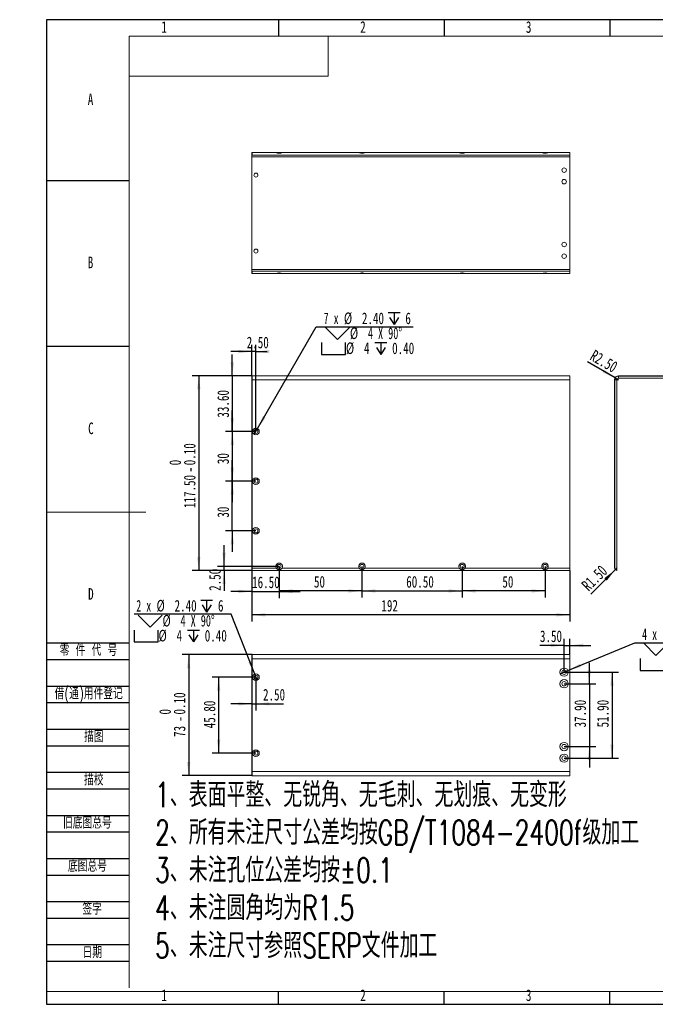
# Model space of a CAD drawing. Header units: millimetres. Extents: x -8 to 916, y -4 to 297.
# Tile 1 of 3: x -8 to 184, y 0 to 297. Entities that reach past the tile are written whole.
import ezdxf

# ---------------------------------------------------------------- set-up
doc = ezdxf.new("R2010")
doc.units = ezdxf.units.MM
doc.linetypes.add('CENTERX2', pattern=[20.32, 12.7, -2.54, 2.54, -2.54])
for name, color, linetype in [('10', 7, 'Continuous'), ('5', 7, 'Continuous'), ('9', 7, 'Continuous')]:
    doc.layers.add(name, color=color, linetype=linetype)
doc.layers.add('中心线层', color=1, linetype='CENTERX2', lineweight=15)
doc.styles.add('SLDTEXTSTYLE0', font='TXT', dxfattribs={"width": 0.7})
doc.styles.add('SLDTEXTSTYLE1', font='TXT', dxfattribs={"width": 0.7, "bigfont": 'bigfont'})
doc.styles.add('SLDTEXTSTYLE2', font='TXT', dxfattribs={"width": 0.614286, "bigfont": 'bigfont'})
doc.styles.add('SLDTEXTSTYLE4', font='TXT', dxfattribs={"width": 0.633333})
doc.styles.add('SLDTEXTSTYLE5', font='TXT', dxfattribs={"width": 0.642857})
doc.dimstyles.new('SLDDIMSTYLE0', dxfattribs={"dimtxt": 3.5, "dimasz": 4.08, "dimexe": 0, "dimexo": 0.0625, "dimgap": 0.875, "dimtad": 2, "dimlfac": 2, "dimrnd": 1e-09, "dimzin": 12, "dimdsep": 46, "dimtxsty": 'SLDTEXTSTYLE0', "dimsah": 1, "dimcen": 0.09, "dimadec": 0, "dimazin": 3, "dimtfac": 1, "dimtofl": 0, "dimtmove": 0, "dimatfit": 3, "dimfxl": 0, "dimfrac": 2, "dimtolj": 1, "dimtzin": 12, "dimarcsym": 0})
doc.dimstyles.new('SLDDIMSTYLE1', dxfattribs={"dimtxt": 3.5, "dimasz": 4.08, "dimexe": 0, "dimexo": 0.0625, "dimgap": 0.875, "dimtad": 2, "dimlfac": 2, "dimrnd": 1e-09, "dimzin": 4, "dimdsep": 46, "dimtxsty": 'SLDTEXTSTYLE0', "dimsah": 1, "dimcen": 0.09, "dimadec": 0, "dimazin": 1, "dimtfac": 1, "dimtmove": 0, "dimatfit": 0, "dimfxl": 0, "dimfrac": 2, "dimtolj": 1, "dimtzin": 12, "dimarcsym": 0})
doc.dimstyles.new('SLDDIMSTYLE2', dxfattribs={"dimtxt": 3.5, "dimasz": 4.08, "dimexe": 0, "dimexo": 0.0625, "dimgap": 0.875, "dimtad": 2, "dimlfac": 2, "dimrnd": 1e-09, "dimzin": 4, "dimdsep": 46, "dimtxsty": 'SLDTEXTSTYLE0', "dimsah": 1, "dimcen": 0.09, "dimadec": 0, "dimazin": 1, "dimtol": 1, "dimtm": 0.1, "dimtfac": 1, "dimtofl": 0, "dimtmove": 0, "dimatfit": 3, "dimfxl": 0, "dimfrac": 2, "dimtolj": 1, "dimtzin": 0, "dimarcsym": 0})
doc.dimstyles.new('SLDDIMSTYLE3', dxfattribs={"dimtxt": 3.5, "dimasz": 4.08, "dimexe": 0, "dimexo": 0.0625, "dimgap": 0.875, "dimtad": 0, "dimtih": 1, "dimtoh": 1, "dimlfac": 2, "dimrnd": 1e-09, "dimzin": 4, "dimdsep": 46, "dimtxsty": 'SLDTEXTSTYLE0', "dimblk1": 'NONE', "dimsah": 1, "dimcen": 0, "dimadec": 0, "dimazin": 1, "dimtfac": 1, "dimtmove": 0, "dimatfit": 3, "dimldrblk": 'NONE', "dimfxl": 0, "dimfrac": 2, "dimtolj": 1, "dimtzin": 12, "dimarcsym": 0})
doc.dimstyles.new('SLDDIMSTYLE4', dxfattribs={"dimtxt": 3.5, "dimasz": 4.08, "dimexe": 0, "dimexo": 0.0625, "dimgap": 0.875, "dimtad": 2, "dimlfac": 2, "dimrnd": 1e-09, "dimzin": 12, "dimdsep": 46, "dimtxsty": 'SLDTEXTSTYLE0', "dimsah": 1, "dimcen": 0.09, "dimadec": 0, "dimazin": 3, "dimtfac": 1, "dimtmove": 0, "dimatfit": 0, "dimfxl": 0, "dimfrac": 2, "dimtolj": 1, "dimtzin": 12, "dimarcsym": 0})
doc.dimstyles.new('SLDDIMSTYLE5', dxfattribs={"dimtxt": 3.5, "dimasz": 4.08, "dimexe": 0, "dimexo": 0.0625, "dimgap": 0.875, "dimtad": 2, "dimlfac": 2, "dimrnd": 1e-09, "dimzin": 4, "dimdsep": 46, "dimtxsty": 'SLDTEXTSTYLE0', "dimsah": 1, "dimcen": 0.09, "dimadec": 0, "dimazin": 1, "dimtfac": 1, "dimtofl": 0, "dimtmove": 0, "dimatfit": 3, "dimfxl": 0, "dimfrac": 2, "dimtolj": 1, "dimtzin": 12, "dimarcsym": 0})
doc.dimstyles.new('SLDDIMSTYLE6', dxfattribs={"dimtxt": 3.5, "dimasz": 4.08, "dimexe": 0, "dimexo": 0.0625, "dimgap": 0.875, "dimtad": 2, "dimlfac": 2, "dimrnd": 1e-09, "dimzin": 12, "dimdsep": 46, "dimtxsty": 'SLDTEXTSTYLE0', "dimsah": 1, "dimcen": 0.09, "dimadec": 0, "dimazin": 3, "dimtol": 1, "dimtm": 0.1, "dimtfac": 1, "dimtofl": 0, "dimtmove": 0, "dimatfit": 3, "dimfxl": 0, "dimfrac": 2, "dimtolj": 1, "dimtzin": 0, "dimarcsym": 0})
doc.dimstyles.new('SLDDIMSTYLE7', dxfattribs={"dimtxt": 3.5, "dimasz": 4.08, "dimexe": 0, "dimexo": 0.0625, "dimgap": 0.875, "dimtad": 2, "dimlfac": 2, "dimrnd": 1e-09, "dimzin": 4, "dimdsep": 46, "dimtxsty": 'SLDTEXTSTYLE0', "dimsah": 1, "dimcen": 0, "dimadec": 0, "dimazin": 1, "dimtfac": 1, "dimtofl": 0, "dimtmove": 0, "dimatfit": 3, "dimfxl": 0, "dimfrac": 2, "dimtolj": 1, "dimtzin": 12, "dimarcsym": 0})

# ---------------------------------------------------------------- blocks, each defined once
blk = doc.blocks.new('SW_NOTE_0')
at = {"layer": '10', "color": 0, "attachment_point": 1, "style": 'SLDTEXTSTYLE1'}
for s, insert, char_height in [('1\\M+18141\\M+1955C\\M+196CA\\M+195BD\\M+190AE\\M+18141\\M+19DD9锐\\M+18A70\\M+18141\\M+19DD9\\M+196D1\\M+18E68\\M+18141\\M+19DD9划\\M+18DAD\\M+18141\\M+19DD9变\\M+18C60', (0, 9.55), 7.40833), ('2\\M+18141\\M+18F8A\\M+1974C\\M+196A2\\M+1928D\\M+18EDA\\M+190A1\\M+18CF6\\M+18DB7\\M+18BCF\\M+188C2GB/T1084-2400f级\\M+189C1\\M+18D48', (0, -1.83), 7.40833), ('3\\M+18141\\M+196A2\\M+1928D\\M+18D45\\M+188CA\\M+18CF6\\M+18DB7\\M+18BCF\\M+188C2\\M+1817D0.1', (0, -13.21), 7.4083), ('4\\M+18141\\M+196A2\\M+1928D圆\\M+18A70\\M+18BCF为R1.5', (0, -24.58), 7.4083), ('5\\M+18141\\M+196A2\\M+1928D\\M+18EDA\\M+190A1\\M+18E51\\M+18FC6SERP\\M+195B6\\M+18C8F\\M+189C1\\M+18D48', (0, -35.96), 7.4083)]:
    blk.add_mtext(s, dxfattribs=dict(at, insert=insert, char_height=char_height))
blk = doc.blocks.new('_D')
at = {"layer": '10'}
for p, q in [((61.99, 130.96), (61.99, 115.48)), ((157.99, 130.86), (157.99, 115.48)), ((157.99, 117.48), (61.99, 117.48))]:
    blk.add_line(p, q, dxfattribs=at)
for points in [[(61.99, 117.48), (66.07, 116.97), (66.07, 117.98)], [(157.99, 117.48), (153.91, 117.98), (153.91, 116.97)]]:
    blk.add_solid(points, dxfattribs=at)
at = {"layer": '10', "insert": (101.1, 121.99), "char_height": 3.5, "attachment_point": 1, "style": 'SLDTEXTSTYLE0'}
blk.add_mtext('192', dxfattribs=at)
blk = doc.blocks.new('_D_1')
at = {"layer": '10'}
for p, q in [((61.99, 130.96), (61.99, 122.54)), ((70.24, 132.11), (70.24, 122.54)), ((61.99, 124.54), (55.64, 124.54)), ((61.99, 124.54), (70.24, 124.54)), ((70.24, 124.54), (76.59, 124.54))]:
    blk.add_line(p, q, dxfattribs=at)
for points in [[(61.99, 124.54), (57.91, 125.05), (57.91, 124.03)], [(70.24, 124.54), (74.32, 124.03), (74.32, 125.05)]]:
    blk.add_solid(points, dxfattribs=at)
at = {"layer": '10', "insert": (62.08, 129.05), "char_height": 3.5, "attachment_point": 1, "style": 'SLDTEXTSTYLE0'}
blk.add_mtext('16.50', dxfattribs=at)
blk = doc.blocks.new('_D_2')
at = {"layer": '10'}
for p, q in [((70.24, 132.11), (70.24, 122.69)), ((95.24, 132.11), (95.24, 122.69)), ((95.24, 124.69), (70.24, 124.69))]:
    blk.add_line(p, q, dxfattribs=at)
for points in [[(70.24, 124.69), (74.32, 124.18), (74.32, 125.2)], [(95.24, 124.69), (91.16, 125.2), (91.16, 124.18)]]:
    blk.add_solid(points, dxfattribs=at)
at = {"layer": '10', "insert": (80.75, 129.2), "char_height": 3.5, "attachment_point": 1, "style": 'SLDTEXTSTYLE0'}
blk.add_mtext('50', dxfattribs=at)
blk = doc.blocks.new('_D_3')
at = {"layer": '10'}
for p, q in [((62.09, 189.61), (43.99, 189.61)), ((45.99, 189.61), (45.99, 130.86)), ((62.09, 130.86), (43.99, 130.86))]:
    blk.add_line(p, q, dxfattribs=at)
for points in [[(45.99, 189.61), (45.49, 185.53), (46.5, 185.53)], [(45.99, 130.86), (46.5, 134.94), (45.49, 134.94)]]:
    blk.add_solid(points, dxfattribs=at)
at = {"layer": '10', "char_height": 3.5, "attachment_point": 1, "rotation": 90, "style": 'SLDTEXTSTYLE0'}
for s, insert in [('0.10', (41.47, 162.58)), ('0', (37.11, 162.58)), ('117.50', (41.48, 149.68)), ('-', (41.47, 160.42))]:
    blk.add_mtext(s, dxfattribs=dict(at, insert=insert))
blk = doc.blocks.new('SW_SYMBOL_HOLE_DEPTH')
at = {"layer": '10', "color": 0}
for p, q in [((0, 875), (800, 875)), ((400, 875), (400, 75)), ((100, 555), (400, 75)), ((700, 555), (400, 75))]:
    blk.add_line(p, q, dxfattribs=at)
blk = doc.blocks.new('SW_SYMBOL_HOLE_SINK')
at = {"layer": '10', "color": 0}
for p, q in [((0, 875), (800, 75)), ((800, 75), (1600, 875))]:
    blk.add_line(p, q, dxfattribs=at)
blk = doc.blocks.new('SW_SYMBOL_HOLE_SPOT')
at = {"layer": '10', "color": 0}
for p, q in [((0, 875), (0, 75)), ((1600, 75), (1600, 875)), ((0, 75), (1600, 75))]:
    blk.add_line(p, q, dxfattribs=at)
blk = doc.blocks.new('_D_4')
at = {"layer": '10'}
for p, q in [((63.74, 173.67), (81.46, 204.34)), ((81.46, 204.34), (110.7, 204.34)), ((62.74, 171.94), (63.74, 173.67))]:
    blk.add_line(p, q, dxfattribs=at)
blk.add_solid([(63.74, 173.67), (66.22, 176.95), (65.35, 177.46)], dxfattribs=at)
at = {"layer": '10', "xscale": 0.004511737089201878, "yscale": 0.004511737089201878, "zscale": 0.004511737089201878}
for name, p in [('SW_SYMBOL_HOLE_DEPTH', (103.11, 204.68)), ('SW_SYMBOL_HOLE_SINK', (84.24, 200.16)), ('SW_SYMBOL_HOLE_SPOT', (83.05, 195.65)), ('SW_SYMBOL_HOLE_DEPTH', (99.13, 195.65))]:
    blk.add_blockref(name, p, dxfattribs=at)
at = {"layer": '10', "char_height": 3.5, "attachment_point": 1}
for s, insert, style in [('7 x', (83.67, 208.67), 'SLDTEXTSTYLE4'), ('%%c', (89.8, 208.69), 'SLDTEXTSTYLE0'), ('2.40', (95.22, 208.67), 'SLDTEXTSTYLE0'), ('6', (108.33, 208.67), 'SLDTEXTSTYLE0'), ('%%c', (91.61, 204.17), 'SLDTEXTSTYLE0'), ('4 X 90°', (97.03, 204.16), 'SLDTEXTSTYLE5'), ('%%c', (90.41, 199.66), 'SLDTEXTSTYLE0'), ('4', (95.84, 199.64), 'SLDTEXTSTYLE0'), ('0.40', (104.34, 199.64), 'SLDTEXTSTYLE0')]:
    blk.add_mtext(s, dxfattribs=dict(at, insert=insert, style=style))
blk = doc.blocks.new('_NONE')
blk = doc.blocks.new('_D_5')
at = {"layer": '10'}
for p, q in [((56.1, 189.61), (56.1, 195.96)), ((62.09, 189.61), (54.1, 189.61)), ((56.1, 189.61), (56.1, 172.81)), ((63.24, 172.81), (54.1, 172.81)), ((56.1, 172.81), (56.1, 166.46))]:
    blk.add_line(p, q, dxfattribs=at)
for points in [[(56.1, 189.61), (56.61, 193.69), (55.6, 193.69)], [(56.1, 172.81), (55.6, 168.73), (56.61, 168.73)]]:
    blk.add_solid(points, dxfattribs=at)
at = {"layer": '10', "insert": (51.59, 176.96), "char_height": 3.5, "attachment_point": 1, "rotation": 90, "style": 'SLDTEXTSTYLE0'}
blk.add_mtext('33.60', dxfattribs=at)
blk = doc.blocks.new('_D_6')
at = {"layer": '10'}
for p, q in [((56.1, 172.81), (56.1, 179.16)), ((63.24, 172.81), (54.1, 172.81)), ((56.1, 172.81), (56.1, 157.81)), ((63.24, 157.81), (54.1, 157.81)), ((56.1, 157.81), (56.1, 151.46))]:
    blk.add_line(p, q, dxfattribs=at)
for points in [[(56.1, 172.81), (56.61, 176.89), (55.6, 176.89)], [(56.1, 157.81), (55.6, 153.73), (56.61, 153.73)]]:
    blk.add_solid(points, dxfattribs=at)
at = {"layer": '10', "insert": (51.59, 162.93), "char_height": 3.5, "attachment_point": 1, "rotation": 90, "style": 'SLDTEXTSTYLE0'}
blk.add_mtext('30', dxfattribs=at)
blk = doc.blocks.new('_D_7')
at = {"layer": '10'}
for p, q in [((56.1, 157.81), (56.1, 164.16)), ((63.24, 157.81), (54.1, 157.81)), ((56.1, 142.81), (56.1, 157.81)), ((63.24, 142.81), (54.1, 142.81)), ((56.1, 142.81), (56.1, 136.46))]:
    blk.add_line(p, q, dxfattribs=at)
for points in [[(56.1, 157.81), (56.61, 161.89), (55.6, 161.89)], [(56.1, 142.81), (55.6, 138.73), (56.61, 138.73)]]:
    blk.add_solid(points, dxfattribs=at)
at = {"layer": '10', "insert": (51.59, 146.79), "char_height": 3.5, "attachment_point": 1, "rotation": 90, "style": 'SLDTEXTSTYLE0'}
blk.add_mtext('30', dxfattribs=at)
blk = doc.blocks.new('_D_8')
at = {"layer": '10'}
for p, q in [((61.99, 196.88), (55.64, 196.88)), ((61.99, 189.51), (61.99, 198.88)), ((63.24, 196.88), (61.99, 196.88)), ((63.24, 172.81), (63.24, 198.88)), ((63.24, 196.88), (66.59, 196.88))]:
    blk.add_line(p, q, dxfattribs=at)
for points in [[(61.99, 196.88), (57.91, 197.39), (57.91, 196.37)], [(63.24, 196.88), (67.32, 196.37), (67.32, 197.39)]]:
    blk.add_solid(points, dxfattribs=at)
at = {"layer": '10', "insert": (60.45, 201.39), "char_height": 3.5, "attachment_point": 1, "style": 'SLDTEXTSTYLE0'}
blk.add_mtext('2.50', dxfattribs=at)
blk = doc.blocks.new('_D_9')
at = {"layer": '10'}
for p, q in [((53.63, 132.11), (53.63, 138.46)), ((70.24, 132.11), (51.63, 132.11)), ((62.09, 130.86), (51.63, 130.86)), ((53.63, 130.86), (53.63, 132.11)), ((53.63, 130.86), (53.63, 124.71))]:
    blk.add_line(p, q, dxfattribs=at)
for points in [[(53.63, 132.11), (54.13, 136.19), (53.12, 136.19)], [(53.63, 130.86), (53.12, 126.78), (54.13, 126.78)]]:
    blk.add_solid(points, dxfattribs=at)
at = {"layer": '10', "insert": (49.11, 124.71), "char_height": 3.5, "attachment_point": 1, "rotation": 90, "style": 'SLDTEXTSTYLE0'}
blk.add_mtext('2.50', dxfattribs=at)
blk = doc.blocks.new('_D_10')
at = {"layer": '10'}
for p, q in [((95.24, 132.11), (95.24, 122.69)), ((125.49, 132.11), (125.49, 122.69)), ((95.24, 124.69), (125.49, 124.69))]:
    blk.add_line(p, q, dxfattribs=at)
for points in [[(95.24, 124.69), (99.32, 124.18), (99.32, 125.2)], [(125.49, 124.69), (121.41, 125.2), (121.41, 124.18)]]:
    blk.add_solid(points, dxfattribs=at)
at = {"layer": '10', "insert": (108.59, 129.2), "char_height": 3.5, "attachment_point": 1, "style": 'SLDTEXTSTYLE0'}
blk.add_mtext('60.50', dxfattribs=at)
blk = doc.blocks.new('_D_11')
at = {"layer": '10'}
for p, q in [((125.49, 132.11), (125.49, 122.69)), ((150.49, 132.11), (150.49, 122.69)), ((150.49, 124.69), (125.49, 124.69))]:
    blk.add_line(p, q, dxfattribs=at)
for points in [[(125.49, 124.69), (129.57, 124.18), (129.57, 125.2)], [(150.49, 124.69), (146.41, 125.2), (146.41, 124.18)]]:
    blk.add_solid(points, dxfattribs=at)
at = {"layer": '10', "insert": (137.61, 129.2), "char_height": 3.5, "attachment_point": 1, "style": 'SLDTEXTSTYLE0'}
blk.add_mtext('50', dxfattribs=at)
blk = doc.blocks.new('_D_12')
at = {"layer": '10'}
for p, q in [((62.09, 105.47), (40.94, 105.47)), ((42.94, 105.47), (42.94, 68.97)), ((62.09, 68.97), (40.94, 68.97))]:
    blk.add_line(p, q, dxfattribs=at)
for points in [[(42.94, 105.47), (42.44, 101.39), (43.45, 101.39)], [(42.94, 68.97), (43.45, 73.05), (42.44, 73.05)]]:
    blk.add_solid(points, dxfattribs=at)
at = {"layer": '10', "char_height": 3.5, "attachment_point": 1, "rotation": 90, "style": 'SLDTEXTSTYLE0'}
for s, insert in [('0.10', (38.42, 87.41)), ('0', (34.06, 87.41)), ('-', (38.42, 85.25)), ('73', (38.43, 80.65))]:
    blk.add_mtext(s, dxfattribs=dict(at, insert=insert))
blk = doc.blocks.new('_D_13')
at = {"layer": '10'}
for p, q in [((156.24, 100.19), (172.7, 100.19)), ((170.7, 100.19), (170.7, 74.24)), ((156.24, 74.24), (172.7, 74.24))]:
    blk.add_line(p, q, dxfattribs=at)
for points in [[(170.7, 100.19), (170.2, 96.11), (171.21, 96.11)], [(170.7, 74.24), (171.21, 78.32), (170.2, 78.32)]]:
    blk.add_solid(points, dxfattribs=at)
at = {"layer": '10', "insert": (166.19, 83.51), "char_height": 3.5, "attachment_point": 1, "rotation": 90, "style": 'SLDTEXTSTYLE0'}
blk.add_mtext('51.90', dxfattribs=at)
blk = doc.blocks.new('_D_14')
at = {"layer": '10'}
for p, q in [((63.24, 98.67), (49.99, 98.67)), ((51.99, 98.67), (51.99, 75.77)), ((63.24, 75.77), (49.99, 75.77))]:
    blk.add_line(p, q, dxfattribs=at)
for points in [[(51.99, 98.67), (51.49, 94.59), (52.5, 94.59)], [(51.99, 75.77), (52.5, 79.85), (51.49, 79.85)]]:
    blk.add_solid(points, dxfattribs=at)
at = {"layer": '10', "insert": (47.48, 83.26), "char_height": 3.5, "attachment_point": 1, "rotation": 90, "style": 'SLDTEXTSTYLE0'}
blk.add_mtext('45.80', dxfattribs=at)
blk = doc.blocks.new('_D_15')
at = {"layer": '10'}
for p, q in [((63.24, 98.67), (63.24, 88.63)), ((61.99, 90.63), (55.64, 90.63)), ((61.99, 90.63), (63.24, 90.63)), ((63.24, 90.63), (71.51, 90.63))]:
    blk.add_line(p, q, dxfattribs=at)
for points in [[(61.99, 90.63), (57.91, 91.14), (57.91, 90.12)], [(63.24, 90.63), (67.32, 90.12), (67.32, 91.14)]]:
    blk.add_solid(points, dxfattribs=at)
at = {"layer": '10', "insert": (65.37, 95.14), "char_height": 3.5, "attachment_point": 1, "style": 'SLDTEXTSTYLE0'}
blk.add_mtext('2.50', dxfattribs=at)
blk = doc.blocks.new('_D_16')
at = {"layer": '10'}
for p, q in [((163.86, 96.69), (163.86, 103.04)), ((156.24, 96.69), (165.86, 96.69)), ((163.86, 96.69), (163.86, 77.74)), ((156.24, 77.74), (165.86, 77.74)), ((163.86, 77.74), (163.86, 71.39))]:
    blk.add_line(p, q, dxfattribs=at)
for points in [[(163.86, 96.69), (164.36, 100.77), (163.35, 100.77)], [(163.86, 77.74), (163.35, 73.66), (164.36, 73.66)]]:
    blk.add_solid(points, dxfattribs=at)
at = {"layer": '10', "insert": (159.34, 83.51), "char_height": 3.5, "attachment_point": 1, "rotation": 90, "style": 'SLDTEXTSTYLE0'}
blk.add_mtext('37.90', dxfattribs=at)
blk = doc.blocks.new('_D_17')
at = {"layer": '10'}
for p, q in [((156.24, 100.19), (156.24, 110.27)), ((157.99, 105.47), (157.99, 110.27)), ((156.24, 108.27), (148.95, 108.27)), ((156.24, 108.27), (157.99, 108.27)), ((157.99, 108.27), (164.34, 108.27))]:
    blk.add_line(p, q, dxfattribs=at)
for points in [[(156.24, 108.27), (152.16, 108.78), (152.16, 107.76)], [(157.99, 108.27), (162.07, 107.76), (162.07, 108.78)]]:
    blk.add_solid(points, dxfattribs=at)
at = {"layer": '10', "insert": (148.95, 112.78), "char_height": 3.5, "attachment_point": 1, "style": 'SLDTEXTSTYLE0'}
blk.add_mtext('3.50', dxfattribs=at)
blk = doc.blocks.new('_D_18')
at = {"layer": '10'}
for p, q in [((157.4, 100.67), (177.58, 109.07)), ((177.58, 109.07), (206.81, 109.07)), ((155.09, 99.71), (157.4, 100.67))]:
    blk.add_line(p, q, dxfattribs=at)
blk.add_solid([(157.4, 100.67), (161.36, 101.77), (160.97, 102.71)], dxfattribs=at)
at = {"layer": '10', "xscale": 0.004511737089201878, "yscale": 0.004511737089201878, "zscale": 0.004511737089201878}
for name, p in [('SW_SYMBOL_HOLE_DEPTH', (199.23, 109.4)), ('SW_SYMBOL_HOLE_SINK', (180.36, 104.89)), ('SW_SYMBOL_HOLE_SPOT', (179.17, 100.37)), ('SW_SYMBOL_HOLE_DEPTH', (195.24, 100.37))]:
    blk.add_blockref(name, p, dxfattribs=at)
at = {"layer": '10', "char_height": 3.5, "attachment_point": 1}
for s, insert, style in [('4 x', (179.79, 113.39), 'SLDTEXTSTYLE4'), ('%%c', (185.92, 113.41), 'SLDTEXTSTYLE0'), ('2.70', (191.35, 113.39), 'SLDTEXTSTYLE0'), ('6', (204.44, 113.39), 'SLDTEXTSTYLE0'), ('%%c', (187.72, 108.89), 'SLDTEXTSTYLE0'), ('5 X 90°', (193.15, 108.88), 'SLDTEXTSTYLE5'), ('%%c', (186.53, 104.38), 'SLDTEXTSTYLE0'), ('5', (191.96, 104.36), 'SLDTEXTSTYLE0'), ('0.20', (200.46, 104.36), 'SLDTEXTSTYLE0')]:
    blk.add_mtext(s, dxfattribs=dict(at, insert=insert, style=style))
blk = doc.blocks.new('_D_19')
at = {"layer": '10'}
for p, q in [((55.73, 117.65), (26.5, 117.65)), ((62.88, 99.6), (55.73, 117.65)), ((63.61, 97.74), (62.88, 99.6))]:
    blk.add_line(p, q, dxfattribs=at)
blk.add_solid([(62.88, 99.6), (61.85, 103.58), (60.9, 103.2)], dxfattribs=at)
at = {"layer": '10', "xscale": 0.004511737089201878, "yscale": 0.004511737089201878, "zscale": 0.004511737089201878}
for name, p in [('SW_SYMBOL_HOLE_DEPTH', (46.56, 117.98)), ('SW_SYMBOL_HOLE_SINK', (27.69, 113.47)), ('SW_SYMBOL_HOLE_SPOT', (26.5, 108.95)), ('SW_SYMBOL_HOLE_DEPTH', (42.58, 108.95))]:
    blk.add_blockref(name, p, dxfattribs=at)
at = {"layer": '10', "char_height": 3.5, "attachment_point": 1}
for s, insert, style in [('2 x', (27.12, 121.97), 'SLDTEXTSTYLE4'), ('%%c', (33.25, 121.99), 'SLDTEXTSTYLE0'), ('2.40', (38.68, 121.97), 'SLDTEXTSTYLE0'), ('6', (51.78, 121.97), 'SLDTEXTSTYLE0'), ('%%c', (35.05, 117.47), 'SLDTEXTSTYLE0'), ('4 X 90°', (40.48, 117.46), 'SLDTEXTSTYLE5'), ('%%c', (33.86, 112.96), 'SLDTEXTSTYLE0'), ('4', (39.29, 112.94), 'SLDTEXTSTYLE0'), ('0.40', (47.79, 112.94), 'SLDTEXTSTYLE0')]:
    blk.add_mtext(s, dxfattribs=dict(at, insert=insert, style=style))
blk = doc.blocks.new('_D_20')
at = {"layer": '10'}
for q in [(163.31, 193.77), (172.7, 188.36)]:
    blk.add_line((171.61, 188.98), q, dxfattribs=at)
blk.add_solid([(171.61, 188.98), (168.34, 191.46), (167.83, 190.58)], dxfattribs=at)
at = {"layer": '10', "insert": (165.52, 197.6), "char_height": 3.5, "attachment_point": 1, "rotation": 330, "style": 'SLDTEXTSTYLE0'}
blk.add_mtext('R2.50', dxfattribs=at)
blk = doc.blocks.new('_D_22')
at = {"layer": '中心线层'}
for q in [(164.34, 123.75), (172.2, 131.61)]:
    blk.add_line((171.67, 131.08), q, dxfattribs=at)
blk.add_solid([(171.67, 131.08), (168.42, 128.55), (169.14, 127.83)], dxfattribs=at)
at = {"layer": '中心线层', "insert": (161.21, 126.88), "char_height": 3.5, "attachment_point": 1, "rotation": 45, "style": 'SLDTEXTSTYLE0'}
blk.add_mtext('R1.50', dxfattribs=at)

msp = doc.modelspace()

# ---------------------------------------------------------------- linework, layer by layer
at = {"color": 7, "linetype": 'Continuous', "lineweight": 15}
for p, q in [((61.9937, 256.8047), (62.0937, 256.9047)), ((61.9937, 256.1547), (61.9937, 256.8047)), ((62.0937, 256.1547), (61.9937, 256.1547)), ((61.9937, 256.1547), (61.9937, 255.6547)), ((61.9937, 255.6547), (157.9937, 255.6547)), ((61.9937, 221.6547), (61.9937, 255.6547)), ((62.0937, 256.9047), (62.0937, 256.1547)), ((62.0937, 256.9047), (69.3777, 256.9047)), ((62.0937, 256.1547), (157.9937, 256.1547)), ((71.1097, 256.9047), (69.3706, 256.9047)), ((71.1097, 256.9047), (94.3777, 256.9047)), ((96.1097, 256.9047), (94.3706, 256.9047)), ((96.1097, 256.9047), (124.6277, 256.9047)), ((126.3597, 256.9047), (124.6277, 256.9047)), ((126.3597, 256.9047), (149.6277, 256.9047)), ((151.3597, 256.9047), (149.6206, 256.9047)), ((151.3597, 256.9047), (157.9937, 256.9047)), ((157.9937, 256.9047), (157.9937, 256.1547)), ((157.9937, 255.6547), (157.9937, 256.1547)), ((157.9937, 255.6547), (157.9937, 221.6547)), ((157.9937, 221.6547), (61.9937, 221.6547)), ((61.9937, 221.6547), (61.9937, 221.1547)), ((61.9937, 220.5047), (61.9937, 221.1547)), ((61.9937, 221.1547), (62.0937, 221.1547)), ((61.9937, 220.5047), (62.0937, 220.4047)), ((62.0937, 221.1547), (62.0937, 220.4047)), ((157.9937, 221.1547), (62.0937, 221.1547)), ((69.3777, 220.4047), (62.0937, 220.4047)), ((69.3777, 220.4047), (71.1097, 220.4047)), ((94.3777, 220.4047), (71.1097, 220.4047)), ((94.3777, 220.4047), (96.1097, 220.4047)), ((124.6277, 220.4047), (96.1097, 220.4047)), ((124.6277, 220.4047), (126.3597, 220.4047)), ((149.6277, 220.4047), (126.3597, 220.4047)), ((149.6277, 220.4047), (151.3597, 220.4047)), ((157.9937, 220.4047), (151.3597, 220.4047)), ((157.9937, 221.1547), (157.9937, 221.6547)), ((157.9937, 221.1547), (157.9937, 220.4047)), ((61.9937, 189.5058), (62.0937, 189.6058)), ((61.9937, 188.3558), (61.9937, 189.5058)), ((61.9937, 131.6058), (61.9937, 188.3558)), ((61.9937, 188.3558), (62.0937, 188.3558)), ((62.0937, 189.6058), (62.0937, 188.3558)), ((157.9937, 189.6058), (62.0937, 189.6058)), ((62.0937, 188.3558), (62.0937, 131.6058)), ((157.9937, 188.3558), (62.0937, 188.3558)), ((157.9937, 189.6058), (157.9937, 188.3558)), ((157.9937, 131.6058), (157.9937, 188.3558)), ((171.4472, 131.6058), (171.4472, 188.3558)), ((171.5472, 188.3558), (171.4472, 188.3558)), ((171.5472, 188.3558), (171.5472, 131.6058)), ((172.1972, 188.3558), (171.5472, 188.3558)), ((172.1972, 130.9558), (172.1972, 188.3558)), ((172.6972, 189.5058), (172.6972, 189.6058)), ((172.6972, 189.6058), (206.6972, 189.6058)), ((172.6972, 188.8558), (172.6972, 189.5058)), ((206.6972, 189.5058), (172.6972, 189.5058)), ((172.6972, 188.8558), (206.6972, 188.8558)), ((61.9937, 131.6058), (62.0937, 131.6058)), ((61.9937, 130.9558), (61.9937, 131.6058)), ((62.0937, 130.8558), (61.9937, 130.9558)), ((62.0937, 131.6058), (62.0937, 130.8558)), ((62.0937, 131.6058), (69.3777, 131.6058)), ((62.0937, 130.8558), (157.9937, 130.8558)), ((71.1097, 131.6058), (94.3777, 131.6058)), ((96.1097, 131.6058), (124.6277, 131.6058)), ((126.3597, 131.6058), (149.6277, 131.6058)), ((151.3597, 131.6058), (157.9937, 131.6058)), ((157.9937, 131.6058), (157.9937, 130.8558)), ((171.5472, 131.6058), (171.4472, 131.6058)), ((171.6308, 131.1058), (171.6382, 131.1058)), ((172.1972, 130.9558), (172.1972, 130.8558)), ((61.9937, 105.3667), (62.0937, 105.4667)), ((61.9937, 104.2167), (61.9937, 105.3667)), ((61.9937, 104.2167), (62.0937, 104.2167)), ((61.9937, 70.2167), (61.9937, 104.2167)), ((62.0937, 105.4667), (62.0937, 104.2167)), ((157.9937, 105.4667), (62.0937, 105.4667)), ((62.0937, 104.2167), (62.0937, 70.2167)), ((157.9937, 104.2167), (62.0937, 104.2167)), ((157.9937, 105.4667), (157.9937, 104.2167)), ((157.9937, 70.2167), (157.9937, 104.2167)), ((61.9937, 70.2167), (62.0937, 70.2167)), ((61.9937, 69.0667), (61.9937, 70.2167)), ((61.9937, 69.0667), (62.0937, 68.9667)), ((157.9937, 70.2167), (62.0937, 70.2167)), ((62.0937, 70.2167), (62.0937, 68.9667)), ((157.9937, 68.9667), (62.0937, 68.9667)), ((157.9937, 70.2167), (157.9937, 68.9667))]:
    msp.add_line(p, q, dxfattribs=at)
for centre, radius in [((63.2437, 250.1047), 0.6), ((156.2437, 251.6297), 0.675), ((156.2437, 248.1297), 0.675), ((156.2437, 229.1797), 0.675), ((63.2437, 227.2047), 0.6), ((156.2437, 225.6797), 0.675), ((63.2437, 172.8058), 1), ((63.2437, 172.8058), 0.6), ((63.2437, 157.8058), 1), ((63.2437, 157.8058), 0.6), ((63.2437, 142.8058), 1), ((63.2437, 142.8058), 0.6), ((70.2437, 132.1058), 0.6), ((95.2437, 132.1058), 0.6), ((125.4937, 132.1058), 0.6), ((150.4937, 132.1058), 0.6), ((156.2437, 100.1917), 1.25), ((63.2437, 98.6667), 1), ((63.2437, 98.6667), 0.6), ((156.2437, 100.1917), 0.675), ((156.2437, 96.6917), 1.25), ((156.2437, 96.6917), 0.675), ((156.2437, 77.7417), 1.25), ((156.2437, 77.7417), 0.675), ((63.2437, 75.7667), 1), ((63.2437, 75.7667), 0.6), ((156.2437, 74.2417), 1.25), ((156.2437, 74.2417), 0.675)]:
    msp.add_circle(centre, radius, dxfattribs=at)
for centre, radius, start, end in [((172.6972, 188.3558), 1.25, 90, 180), ((172.6972, 188.3558), 1.15, 90, 180), ((172.6972, 188.3558), 0.5, 90, 180), ((70.2437, 132.1058), 1, 330, 210), ((95.2437, 132.1058), 1, 330, 210), ((125.4937, 132.1058), 1, 330, 210), ((150.4937, 132.1058), 1, 330, 210), ((172.1972, 131.6058), 0.75, 180, 270), ((172.1972, 131.6058), 0.65, 180, 270)]:
    msp.add_arc(centre, radius, start, end, dxfattribs=at)
for points in [[(69.3777, 256.9047), (69.4227, 256.9047), (69.4765, 256.8929), (69.6009, 256.8569), (69.6694, 256.8333), (69.8174, 256.7855), (69.8979, 256.7611), (70.0229, 256.7342), (70.0656, 256.7268), (70.1531, 256.7165), (70.1984, 256.7137), (70.3316, 256.7136), (70.4198, 256.7247), (70.5889, 256.7609), (70.6678, 256.7848), (70.8171, 256.833), (70.8857, 256.8567), (71.0092, 256.8924), (71.0647, 256.9047), (71.1097, 256.9047)], [(94.3777, 256.9047), (94.4227, 256.9047), (94.4765, 256.8929), (94.6009, 256.8569), (94.6694, 256.8333), (94.8174, 256.7855), (94.8979, 256.7611), (95.0229, 256.7342), (95.0656, 256.7268), (95.1531, 256.7165), (95.1984, 256.7137), (95.3316, 256.7136), (95.4198, 256.7247), (95.5889, 256.7609), (95.6678, 256.7848), (95.8171, 256.833), (95.8857, 256.8567), (96.0092, 256.8924), (96.0647, 256.9047), (96.1097, 256.9047)], [(124.6277, 256.9047), (124.6727, 256.9047), (124.7265, 256.8929), (124.8509, 256.8569), (124.9194, 256.8333), (125.0674, 256.7855), (125.1479, 256.7611), (125.2729, 256.7342), (125.3156, 256.7268), (125.4031, 256.7165), (125.4484, 256.7137), (125.5816, 256.7136), (125.6698, 256.7247), (125.8389, 256.7609), (125.9178, 256.7848), (126.0671, 256.833), (126.1357, 256.8567), (126.2592, 256.8924), (126.3147, 256.9047), (126.3597, 256.9047)], [(149.6277, 256.9047), (149.6727, 256.9047), (149.7265, 256.8929), (149.8509, 256.8569), (149.9194, 256.8333), (150.0674, 256.7855), (150.1479, 256.7611), (150.2729, 256.7342), (150.3156, 256.7268), (150.4031, 256.7165), (150.4484, 256.7137), (150.5816, 256.7136), (150.6698, 256.7247), (150.8389, 256.7609), (150.9178, 256.7848), (151.0671, 256.833), (151.1357, 256.8567), (151.2592, 256.8924), (151.3147, 256.9047), (151.3597, 256.9047)], [(71.1097, 220.4047), (71.0647, 220.4047), (71.0109, 220.4165), (70.8865, 220.4524), (70.818, 220.4761), (70.67, 220.5239), (70.5895, 220.5483), (70.4645, 220.5751), (70.4218, 220.5825), (70.3342, 220.5928), (70.289, 220.5956), (70.1558, 220.5957), (70.0676, 220.5846), (69.8985, 220.5485), (69.8196, 220.5245), (69.6703, 220.4764), (69.6016, 220.4527), (69.4782, 220.4169), (69.4227, 220.4047), (69.3777, 220.4047)], [(96.1097, 220.4047), (96.0647, 220.4047), (96.0109, 220.4165), (95.8865, 220.4524), (95.818, 220.4761), (95.67, 220.5239), (95.5895, 220.5483), (95.4645, 220.5751), (95.4218, 220.5825), (95.3342, 220.5928), (95.289, 220.5956), (95.1558, 220.5957), (95.0676, 220.5846), (94.8985, 220.5485), (94.8196, 220.5245), (94.6703, 220.4764), (94.6016, 220.4527), (94.4782, 220.4169), (94.4227, 220.4047), (94.3777, 220.4047)], [(126.3597, 220.4047), (126.3147, 220.4047), (126.2609, 220.4165), (126.1365, 220.4524), (126.068, 220.4761), (125.92, 220.5239), (125.8395, 220.5483), (125.7145, 220.5751), (125.6718, 220.5825), (125.5842, 220.5928), (125.539, 220.5956), (125.4058, 220.5957), (125.3176, 220.5846), (125.1485, 220.5485), (125.0696, 220.5245), (124.9203, 220.4764), (124.8516, 220.4527), (124.7282, 220.4169), (124.6727, 220.4047), (124.6277, 220.4047)], [(151.3597, 220.4047), (151.3147, 220.4047), (151.2609, 220.4165), (151.1365, 220.4524), (151.068, 220.4761), (150.92, 220.5239), (150.8395, 220.5483), (150.7145, 220.5751), (150.6718, 220.5825), (150.5842, 220.5928), (150.539, 220.5956), (150.4058, 220.5957), (150.3176, 220.5846), (150.1485, 220.5485), (150.0696, 220.5245), (149.9203, 220.4764), (149.8516, 220.4527), (149.7282, 220.4169), (149.6727, 220.4047), (149.6277, 220.4047)], [(69.3777, 131.6058), (69.4227, 131.5278), (69.4765, 131.4584), (69.6009, 131.3348), (69.6694, 131.2827), (69.8174, 131.1972), (69.8979, 131.1635), (70.0229, 131.1295), (70.0656, 131.1208), (70.1531, 131.1089), (70.1984, 131.1059), (70.3316, 131.1057), (70.4198, 131.1176), (70.5889, 131.1632), (70.6678, 131.1961), (70.8171, 131.282), (70.8857, 131.3342), (71.0092, 131.4566), (71.0647, 131.5278), (71.1097, 131.6058)], [(94.3777, 131.6058), (94.4227, 131.5278), (94.4765, 131.4584), (94.6009, 131.3348), (94.6694, 131.2827), (94.8174, 131.1972), (94.8979, 131.1635), (95.0229, 131.1295), (95.0656, 131.1208), (95.1531, 131.1089), (95.1984, 131.1059), (95.3316, 131.1057), (95.4198, 131.1176), (95.5889, 131.1632), (95.6678, 131.1961), (95.8171, 131.282), (95.8857, 131.3342), (96.0092, 131.4566), (96.0647, 131.5278), (96.1097, 131.6058)], [(124.6277, 131.6058), (124.6727, 131.5278), (124.7265, 131.4584), (124.8509, 131.3348), (124.9194, 131.2827), (125.0674, 131.1972), (125.1479, 131.1635), (125.2729, 131.1295), (125.3156, 131.1208), (125.4031, 131.1089), (125.4484, 131.1059), (125.5816, 131.1057), (125.6698, 131.1176), (125.8389, 131.1632), (125.9178, 131.1961), (126.0671, 131.282), (126.1357, 131.3342), (126.2592, 131.4566), (126.3147, 131.5278), (126.3597, 131.6058)], [(149.6277, 131.6058), (149.6727, 131.5278), (149.7265, 131.4584), (149.8509, 131.3348), (149.9194, 131.2827), (150.0674, 131.1972), (150.1479, 131.1635), (150.2729, 131.1295), (150.3156, 131.1208), (150.4031, 131.1089), (150.4484, 131.1059), (150.5816, 131.1057), (150.6698, 131.1176), (150.8389, 131.1632), (150.9178, 131.1961), (151.0671, 131.282), (151.1357, 131.3342), (151.2592, 131.4566), (151.3147, 131.5278), (151.3597, 131.6058)]]:
    msp.add_open_spline(points, degree=3, knots=[0, 0, 0, 0, 0.125, 0.125, 0.25, 0.25, 0.375, 0.375, 0.4375, 0.4375, 0.5, 0.5, 0.625, 0.625, 0.75, 0.75, 0.875, 0.875, 1, 1, 1, 1], dxfattribs=at)
at = {"layer": '10', "color": 7}
for p, q in [((0, 109), (25, 109)), ((0, 104), (25, 104)), ((0, 96), (25, 96)), ((0, 91), (25, 91)), ((0, 83), (25, 83)), ((0, 78), (25, 78)), ((0, 70), (25, 70)), ((0, 65), (25, 65)), ((0, 57), (25, 57)), ((0, 52), (25, 52)), ((0, 44), (25, 44)), ((0, 39), (25, 39)), ((0, 31), (25, 31)), ((0, 26), (25, 26)), ((0, 18), (25, 18)), ((0, 13), (25, 13))]:
    msp.add_line(p, q, dxfattribs=at)
at = {"layer": '5'}
for p, q in [((70, 297), (70, 292)), ((120, 297), (120, 292)), ((170, 297), (170, 292)), ((0, 248.5), (25, 248.5)), ((0, 198.5), (25, 198.5)), ((70, 0), (70, 3.8962)), ((120, 0), (120, 3.8962)), ((170, 0), (170, 3.8962))]:
    msp.add_line(p, q, dxfattribs=at)
at = {"layer": '5', "color": 7, "lineweight": 15}
for p, q in [((415, 292), (25, 292)), ((25, 292), (25, 5)), ((85, 280), (85, 292)), ((25, 280), (85, 280)), ((0, 3.8962), (415, 3.8962))]:
    msp.add_line(p, q, dxfattribs=at)
at = {"layer": '5', "lineweight": 15}
msp.add_line((0, 148.5), (30, 148.5), dxfattribs=at)
at = {"layer": '9', "color": 7}
for p, q in [((420, 297), (0, 297)), ((0, 297), (0, 0)), ((0, 0), (420, 0))]:
    msp.add_line(p, q, dxfattribs=at)

# ---------------------------------------------------------------- block references
at = {"layer": '10'}
msp.add_blockref('SW_NOTE_0', (32.8051, 57.3719), dxfattribs=at)

# ---------------------------------------------------------------- texts
at = {"layer": '10', "char_height": 3.5, "attachment_point": 2, "style": 'SLDTEXTSTYLE0'}
for s, insert in [('1', (35.5444, 296.5427)), ('2', (95.5444, 296.5427)), ('3', (145.5444, 296.5427)), ('A', (13.3203, 274.7364)), ('B', (13.3203, 225.5427)), ('C', (13.4273, 175.4864)), ('D', (13.4297, 125.5427)), ('1', (35.5444, 4.4864)), ('2', (95.5444, 4.4864)), ('3', (145.5444, 4.4864))]:
    msp.add_mtext(s, dxfattribs=dict(at, insert=insert))
at = {"layer": '10', "color": 7, "char_height": 3.5}
for s, insert, attachment_point, style in [('\\M+197EB \\M+18C8F \\M+191E3 \\M+18D86', (4.0231, 108.5948), 1, 'SLDTEXTSTYLE2'), ('\\M+18ED8(\\M+192CA)\\M+19770\\M+18C8F\\M+1936F记', (2.4737, 95.4992), 1, 'SLDTEXTSTYLE1'), ('\\M+19560图', (14.3302, 82.5525), 2, 'SLDTEXTSTYLE1'), ('\\M+19560\\M+18D5A', (14.2977, 69.5171), 2, 'SLDTEXTSTYLE1'), ('\\M+18B8C\\M+192EA图总\\M+18D86', (5, 56.4875), 1, 'SLDTEXTSTYLE1'), ('\\M+192EA图总\\M+18D86', (6.5, 43.4863), 1, 'SLDTEXTSTYLE1'), ('签\\M+18E9A', (13.8039, 30.5369), 2, 'SLDTEXTSTYLE1'), ('\\M+193FA\\M+18AFA', (13.881, 17.4368), 2, 'SLDTEXTSTYLE1')]:
    msp.add_mtext(s, dxfattribs=dict(at, insert=insert, attachment_point=attachment_point, style=style))

# ---------------------------------------------------------------- dimensions: what is measured, and where the dimension line sits
at = {"layer": '10'}
for p1, p2, text, picture, middle in [((62.7435, 171.9399), (63.7439, 173.6717), '7 x <> {\\fGDT;x} 6\\P{\\fGDT;w}%%c 4 X 90°\\P{\\fGDT;v}%%c 4 {\\fGDT;x} 0.40', '_D_4', (96.8739, 201.9016)), ((63.6117, 97.7369), (62.8757, 99.5965), '2 x <> {\\fGDT;x} 6\\P{\\fGDT;w}%%c 4 X 90°\\P{\\fGDT;v}%%c 4 {\\fGDT;x} 0.40', '_D_19', (40.3217, 115.2028)), ((155.0896, 99.7116), (157.3978, 100.6718), '4 x <> {\\fGDT;x} 6\\P{\\fGDT;w}%%c 5 X 90°\\P{\\fGDT;v}%%c 5 {\\fGDT;x} 0.20', '_D_18', (192.9908, 106.625))]:
    dim = msp.add_diameter_dim_2p(p1=p1, p2=p2, text=text, dimstyle='SLDDIMSTYLE3', dxfattribs=at)
    dim.commit()
    dim.dimension.update_dxf_attribs({"geometry": picture, "text_midpoint": middle, "dimtype": 163})
for base, p1, p2, dimstyle, picture, middle in [((61.9937, 196.8797), (63.2437, 172.8058), (61.9937, 189.5058), 'SLDDIMSTYLE1', '_D_8', (63.5195, 196.8797)), ((70.2437, 124.5412), (61.9937, 130.9558), (70.2437, 132.1058), 'SLDDIMSTYLE1', '_D_1', (65.9159, 124.5412)), ((61.9937, 117.4769), (157.9937, 130.8558), (61.9937, 130.9558), 'SLDDIMSTYLE0', '_D', (103.398, 117.4769)), ((70.2437, 124.6912), (95.2437, 132.1058), (70.2437, 132.1058), 'SLDDIMSTYLE0', '_D_2', (82.2817, 124.6912)), ((125.4937, 124.6912), (95.2437, 132.1058), (125.4937, 132.1058), 'SLDDIMSTYLE5', '_D_10', (112.4212, 124.6912)), ((125.4937, 124.6912), (150.4937, 132.1058), (125.4937, 132.1058), 'SLDDIMSTYLE0', '_D_11', (139.1412, 124.6912)), ((157.9937, 108.272), (156.2437, 100.1917), (157.9937, 105.4667), 'SLDDIMSTYLE1', '_D_17', (152.0165, 108.272)), ((63.2437, 90.6323), (61.9937, 105.3667), (63.2437, 98.6667), 'SLDDIMSTYLE1', '_D_15', (68.4404, 90.6323))]:
    dim = msp.add_linear_dim(base=base, p1=p1, p2=p2, dimstyle=dimstyle, dxfattribs=at)
    dim.commit()
    dim.dimension.update_dxf_attribs({"geometry": picture, "text_midpoint": middle, "dimtype": 160})
dim = msp.add_radius_dim(center=(172.6972, 188.3558), mpoint=(171.6147, 188.9808), dimstyle='SLDDIMSTYLE7', dxfattribs=at)
dim.commit()
dim.dimension.update_dxf_attribs({"geometry": '_D_20', "text_midpoint": (166.3743, 192.0064), "dimtype": 164})
for base, p1, p2, dimstyle, picture, middle in [((56.1038, 172.8058), (62.0937, 189.6058), (63.2437, 172.8058), 'SLDDIMSTYLE1', '_D_5', (56.1038, 180.7982)), ((45.9937, 130.8558), (62.0937, 189.6058), (62.0937, 130.8558), 'SLDDIMSTYLE2', '_D_3', (45.9937, 159.1975)), ((56.1038, 157.8058), (63.2437, 172.8058), (63.2437, 157.8058), 'SLDDIMSTYLE4', '_D_6', (56.1038, 164.4618)), ((56.1038, 157.8058), (63.2437, 142.8058), (63.2437, 157.8058), 'SLDDIMSTYLE4', '_D_7', (56.1038, 148.3296)), ((53.6266, 132.1058), (62.0937, 130.8558), (70.2437, 132.1058), 'SLDDIMSTYLE1', '_D_9', (53.6266, 127.7825)), ((42.9438, 68.9667), (62.0937, 105.4667), (62.0937, 68.9667), 'SLDDIMSTYLE6', '_D_12', (42.9438, 87.0982)), ((163.8557, 77.7417), (156.2437, 96.6917), (156.2437, 77.7417), 'SLDDIMSTYLE1', '_D_16', (163.8557, 87.3472)), ((51.9937, 75.7667), (63.2437, 98.6667), (63.2437, 75.7667), 'SLDDIMSTYLE1', '_D_14', (51.9937, 87.0982)), ((170.7046, 74.2417), (156.2437, 100.1917), (156.2437, 74.2417), 'SLDDIMSTYLE5', '_D_13', (170.7046, 87.3433))]:
    dim = msp.add_linear_dim(base=base, p1=p1, p2=p2, angle=90, dimstyle=dimstyle, dxfattribs=at)
    dim.commit()
    dim.dimension.update_dxf_attribs({"geometry": picture, "text_midpoint": middle, "dimtype": 160})
at = {"layer": '中心线层'}
dim = msp.add_radius_dim(center=(172.1972, 131.6058), mpoint=(171.6669, 131.0755), dimstyle='SLDDIMSTYLE7', dxfattribs=at)
dim.commit()
dim.dimension.update_dxf_attribs({"geometry": '_D_22', "text_midpoint": (166.8472, 126.2558), "dimtype": 164})

doc.saveas('drawing.dxf')
